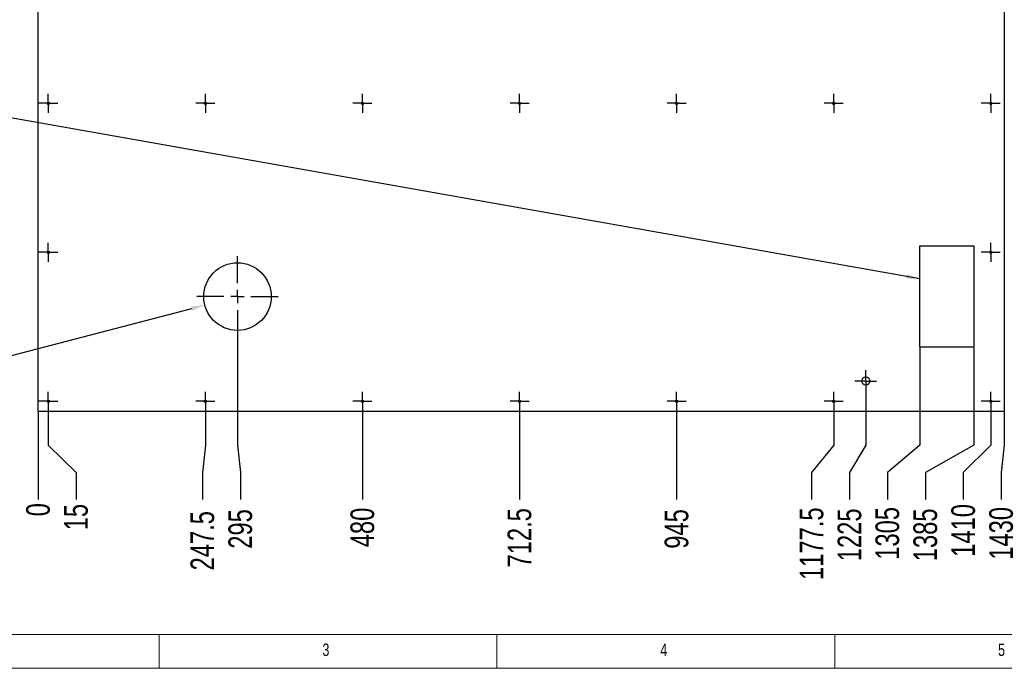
# Model space of a CAD drawing. Header units: millimetres. Extents: x 3 to 589, y 5 to 415.
# Tile 2 of 9: x 76 to 222, y 5 to 101. Entities that reach past the tile are written whole.
import ezdxf

# ---------------------------------------------------------------- set-up
doc = ezdxf.new("R2010")
doc.units = ezdxf.units.MM
doc.header["$PDSIZE"] = -1
doc.linetypes.add('CENTERX2', pattern=[20.319999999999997, 12.7, -2.54, 2.54, -2.54])
for name, color, linetype in [('COTES', 1, 'Continuous'), ('GRAVURES', 9, 'Continuous'), ('NOTES', 6, 'Continuous'), ('TRAIT-MIXTES', 3, 'CENTERX2')]:
    doc.layers.add(name, color=color, linetype=linetype)
doc.layers.add('TRAIT-FORT', color=4, linetype='Continuous', lineweight=25)
doc.styles.add('SLDTEXTSTYLE0', font='TXT', dxfattribs={"width": 0.75})
doc.dimstyles.new('SLDDIMSTYLE0', dxfattribs={"dimtxt": 3.5, "dimasz": 0.3333333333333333, "dimexe": 0, "dimexo": 0.0625, "dimgap": 0.875, "dimtad": 0, "dimtih": 1, "dimtoh": 1, "dimdec": 0, "dimlfac": 10, "dimrnd": 1e-09, "dimdsep": 46, "dimtxsty": 'SLDTEXTSTYLE0', "dimblk1": 'ORIGIN', "dimblk2": 'ORIGIN', "dimsah": 1, "dimcen": 0.09, "dimadec": 0, "dimazin": 2, "dimtfac": 1, "dimtdec": 0, "dimtofl": 0, "dimtmove": 0, "dimatfit": 3, "dimldrblk": 'ORIGIN', "dimfxl": 1, "dimfrac": 2, "dimtolj": 1, "dimtzin": 12, "dimarcsym": 0})
doc.dimstyles.new('SLDDIMSTYLE1', dxfattribs={"dimtxt": 3.5, "dimasz": 2, "dimexe": 0, "dimexo": 0.0625, "dimgap": 0.875, "dimtad": 0, "dimtih": 1, "dimtoh": 1, "dimlfac": 10, "dimrnd": 1e-09, "dimzin": 12, "dimdsep": 46, "dimtxsty": 'SLDTEXTSTYLE0', "dimsah": 1, "dimcen": 0.09, "dimadec": 0, "dimazin": 3, "dimtfac": 1, "dimtofl": 0, "dimtmove": 0, "dimatfit": 3, "dimfxl": 1, "dimfrac": 2, "dimtolj": 1, "dimtzin": 12, "dimarcsym": 0})
doc.dimstyles.new('SLDDIMSTYLE2', dxfattribs={"dimtxt": 3.5, "dimasz": 2, "dimexe": 0, "dimexo": 0.0625, "dimgap": 0.875, "dimtad": 0, "dimtih": 1, "dimtoh": 1, "dimlfac": 10, "dimrnd": 1e-09, "dimzin": 12, "dimdsep": 46, "dimtxsty": 'SLDTEXTSTYLE0', "dimsah": 1, "dimcen": 0, "dimadec": 0, "dimazin": 3, "dimtfac": 1, "dimtofl": 0, "dimtmove": 0, "dimatfit": 3, "dimfxl": 1, "dimfrac": 2, "dimtolj": 1, "dimtzin": 12, "dimarcsym": 0})
doc.dimstyles.new('SLDDIMSTYLE3', dxfattribs={"dimtxt": 0.18, "dimasz": 2, "dimexe": 0, "dimexo": 0.0625, "dimgap": 0, "dimtad": 0, "dimtih": 1, "dimtoh": 1, "dimdec": 0, "dimrnd": 1e-09, "dimzin": 0, "dimdsep": 46, "dimtxsty": 'Standard', "dimsah": 1, "dimcen": 0.09, "dimadec": 0, "dimazin": 0, "dimtfac": 2, "dimtdec": 0, "dimtofl": 0, "dimtmove": 0, "dimatfit": 3, "dimfxl": 1, "dimfrac": 2, "dimtolj": 1, "dimtzin": 0, "dimarcsym": 0})

# ---------------------------------------------------------------- blocks, each defined once
blk = doc.blocks.new('_D_26')
at = {"layer": 'COTES', "color": 0, "lineweight": -2, "transparency": 16777216}
blk.add_line((79.09272672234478, 42.94505257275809), (79.09272672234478, 29.99767675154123), dxfattribs=at)
at = {"layer": 'Defpoints', "color": 0, "transparency": 16777216}
for p in [(79.09272672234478, 43.00755257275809), (79.09272672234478, 43.00755257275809), (79.09272672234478, 29.99767675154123)]:
    blk.add_point(p, dxfattribs=at)
at = {"layer": 'COTES', "color": 0, "transparency": 16777216, "insert": (79.09272672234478, 28.46642675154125), "char_height": 3.5, "attachment_point": 5, "rotation": 90, "style": 'SLDTEXTSTYLE0'}
blk.add_mtext('\\A1;0', dxfattribs=at)
blk = doc.blocks.new('_Origin')
at = {"color": 0, "linetype": 'ByBlock', "lineweight": -2}
blk.add_line((0, 0), (-1, 0), dxfattribs=at)
blk.add_circle((0, 0), 0.5, dxfattribs=at)
blk = doc.blocks.new('_D_28')
at = {"layer": 'COTES', "color": 0, "lineweight": -2, "transparency": 16777216}
for p, q in [((103.8427433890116, 43.0350525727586), (103.8427433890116, 37.99767675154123)), ((103.8427433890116, 37.99767675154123), (103.4118288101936, 33.99767675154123)), ((103.4118288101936, 33.99767675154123), (103.4118288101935, 29.99767675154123))]:
    blk.add_line(p, q, dxfattribs=at)
at = {"layer": 'Defpoints', "color": 0, "transparency": 16777216}
for p in [(79.09272672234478, 43.00755257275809), (103.8427433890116, 43.0975525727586), (103.4118288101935, 29.99767675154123)]:
    blk.add_point(p, dxfattribs=at)
at = {"layer": 'COTES', "color": 0, "transparency": 16777216, "insert": (103.4118288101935, 23.87267675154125), "char_height": 3.5, "attachment_point": 5, "rotation": 90, "style": 'SLDTEXTSTYLE0'}
blk.add_mtext('\\A1;247.5', dxfattribs=at)
blk = doc.blocks.new('_D_29')
at = {"layer": 'COTES', "color": 0, "lineweight": -2, "transparency": 16777216}
for p, q in [((108.5927267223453, 53.94505257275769), (108.5927267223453, 37.99767675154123)), ((108.5927267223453, 37.99767675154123), (109.0236413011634, 33.99767675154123)), ((109.0236413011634, 33.99767675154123), (109.0236413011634, 29.99767675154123))]:
    blk.add_line(p, q, dxfattribs=at)
at = {"layer": 'Defpoints', "color": 0, "transparency": 16777216}
for p in [(108.5927267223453, 54.00755257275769), (79.09272672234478, 43.00755257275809), (109.0236413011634, 29.99767675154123)]:
    blk.add_point(p, dxfattribs=at)
at = {"layer": 'COTES', "color": 0, "transparency": 16777216, "insert": (109.0236413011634, 25.62267675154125), "char_height": 3.5, "attachment_point": 5, "rotation": 90, "style": 'SLDTEXTSTYLE0'}
blk.add_mtext('\\A1;295', dxfattribs=at)
blk = doc.blocks.new('_D_30')
at = {"layer": 'COTES', "color": 0, "lineweight": -2, "transparency": 16777216}
blk.add_line((127.0927600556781, 43.0350525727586), (127.0927600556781, 29.99767675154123), dxfattribs=at)
at = {"layer": 'Defpoints', "color": 0, "transparency": 16777216}
for p in [(79.09272672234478, 43.00755257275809), (127.0927600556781, 43.0975525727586), (127.0927600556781, 29.99767675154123)]:
    blk.add_point(p, dxfattribs=at)
at = {"layer": 'COTES', "color": 0, "transparency": 16777216, "insert": (127.0927600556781, 25.84142675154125), "char_height": 3.5, "attachment_point": 5, "rotation": 90, "style": 'SLDTEXTSTYLE0'}
blk.add_mtext('\\A1;480', dxfattribs=at)
blk = doc.blocks.new('_D_31')
at = {"layer": 'COTES', "color": 0, "lineweight": -2, "transparency": 16777216}
blk.add_line((150.3427767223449, 43.0350525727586), (150.3427767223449, 29.99767675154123), dxfattribs=at)
at = {"layer": 'Defpoints', "color": 0, "transparency": 16777216}
for p in [(79.09272672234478, 43.00755257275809), (150.3427767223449, 43.0975525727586), (150.3427767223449, 29.99767675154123)]:
    blk.add_point(p, dxfattribs=at)
at = {"layer": 'COTES', "color": 0, "transparency": 16777216, "insert": (150.3427767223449, 24.31017675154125), "char_height": 3.5, "attachment_point": 5, "rotation": 90, "style": 'SLDTEXTSTYLE0'}
blk.add_mtext('\\A1;712.5', dxfattribs=at)
blk = doc.blocks.new('_D_32')
at = {"layer": 'COTES', "color": 0, "lineweight": -2, "transparency": 16777216}
blk.add_line((173.5927933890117, 43.0350525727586), (173.5927933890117, 29.99767675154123), dxfattribs=at)
at = {"layer": 'Defpoints', "color": 0, "transparency": 16777216}
for p in [(79.09272672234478, 43.00755257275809), (173.5927933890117, 43.0975525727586), (173.5927933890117, 29.99767675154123)]:
    blk.add_point(p, dxfattribs=at)
at = {"layer": 'COTES', "color": 0, "transparency": 16777216, "insert": (173.5927933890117, 25.62267675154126), "char_height": 3.5, "attachment_point": 5, "rotation": 90, "style": 'SLDTEXTSTYLE0'}
blk.add_mtext('\\A1;945', dxfattribs=at)
blk = doc.blocks.new('_D_33')
at = {"layer": 'COTES', "color": 0, "lineweight": -2, "transparency": 16777216}
for p, q in [((196.8428100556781, 43.0350525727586), (196.8428100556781, 37.99767675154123)), ((196.8428100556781, 37.99767675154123), (193.5764246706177, 33.99767675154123)), ((193.5764246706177, 33.99767675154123), (193.5764246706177, 29.99767675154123))]:
    blk.add_line(p, q, dxfattribs=at)
at = {"layer": 'Defpoints', "color": 0, "transparency": 16777216}
for p in [(79.09272672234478, 43.00755257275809), (196.8428100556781, 43.0975525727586), (193.5764246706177, 29.99767675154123)]:
    blk.add_point(p, dxfattribs=at)
at = {"layer": 'COTES', "color": 0, "transparency": 16777216, "insert": (193.5764246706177, 23.43517675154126), "char_height": 3.5, "attachment_point": 5, "rotation": 90, "style": 'SLDTEXTSTYLE0'}
blk.add_mtext('\\A1;1177.5', dxfattribs=at)
blk = doc.blocks.new('_D_35')
at = {"layer": 'COTES', "color": 0, "lineweight": -2, "transparency": 16777216}
for p, q in [((209.5927267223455, 52.44505257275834), (209.5927267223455, 37.99767675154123)), ((209.5927267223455, 37.99767675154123), (204.8000496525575, 33.99767675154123)), ((204.8000496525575, 33.99767675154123), (204.8000496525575, 29.99767675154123))]:
    blk.add_line(p, q, dxfattribs=at)
at = {"layer": 'Defpoints', "color": 0, "transparency": 16777216}
for p in [(209.5927267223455, 52.50755257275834), (79.09272672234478, 43.00755257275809), (204.8000496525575, 29.99767675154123)]:
    blk.add_point(p, dxfattribs=at)
at = {"layer": 'COTES', "color": 0, "transparency": 16777216, "insert": (204.8000496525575, 24.96642675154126), "char_height": 3.5, "attachment_point": 5, "rotation": 90, "style": 'SLDTEXTSTYLE0'}
blk.add_mtext('\\A1;1305', dxfattribs=at)
blk = doc.blocks.new('_D_37')
at = {"layer": 'COTES', "color": 0, "lineweight": -2, "transparency": 16777216}
for p, q in [((220.0928267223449, 43.0350525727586), (220.0928267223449, 37.99767675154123)), ((220.0928267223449, 37.99767675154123), (216.0236746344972, 33.99767675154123)), ((216.0236746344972, 33.99767675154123), (216.0236746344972, 29.99767675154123))]:
    blk.add_line(p, q, dxfattribs=at)
at = {"layer": 'Defpoints', "color": 0, "transparency": 16777216}
for p in [(79.09272672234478, 43.00755257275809), (220.0928267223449, 43.0975525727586), (216.0236746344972, 29.99767675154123)]:
    blk.add_point(p, dxfattribs=at)
at = {"layer": 'COTES', "color": 0, "transparency": 16777216, "insert": (216.0236746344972, 25.40392675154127), "char_height": 3.5, "attachment_point": 5, "rotation": 90, "style": 'SLDTEXTSTYLE0'}
blk.add_mtext('\\A1;1410', dxfattribs=at)
blk = doc.blocks.new('_D_38')
at = {"layer": 'COTES', "color": 0, "lineweight": -2, "transparency": 16777216}
for p, q in [((222.0927267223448, 42.94505257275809), (222.0927267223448, 37.99767675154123)), ((222.0927267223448, 37.99767675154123), (221.6354871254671, 33.99767675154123)), ((221.6354871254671, 33.99767675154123), (221.6354871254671, 29.99767675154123))]:
    blk.add_line(p, q, dxfattribs=at)
at = {"layer": 'Defpoints', "color": 0, "transparency": 16777216}
for p in [(79.09272672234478, 43.00755257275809), (222.0927267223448, 43.00755257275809), (221.6354871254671, 29.99767675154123)]:
    blk.add_point(p, dxfattribs=at)
at = {"layer": 'COTES', "color": 0, "transparency": 16777216, "insert": (221.6354871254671, 24.96642675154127), "char_height": 3.5, "attachment_point": 5, "rotation": 90, "style": 'SLDTEXTSTYLE0'}
blk.add_mtext('\\A1;1430', dxfattribs=at)
blk = doc.blocks.new('_D_39')
at = {"layer": 'COTES', "color": 0, "lineweight": -2, "transparency": 16777216}
for p, q in [((224.0927267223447, 43.28505257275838), (224.0927267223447, 37.99767675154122)), ((224.0927267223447, 37.99767675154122), (227.247299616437, 33.99767675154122)), ((227.247299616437, 33.99767675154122), (227.247299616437, 29.99767675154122))]:
    blk.add_line(p, q, dxfattribs=at)
at = {"layer": 'Defpoints', "color": 0, "transparency": 16777216}
for p in [(79.09272672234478, 43.00755257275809), (224.0927267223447, 43.34755257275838), (227.247299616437, 29.99767675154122)]:
    blk.add_point(p, dxfattribs=at)
at = {"layer": 'COTES', "color": 0, "transparency": 16777216, "insert": (227.247299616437, 24.96642675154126), "char_height": 3.5, "attachment_point": 5, "rotation": 90, "style": 'SLDTEXTSTYLE0'}
blk.add_mtext('\\A1;1450', dxfattribs=at)
blk = doc.blocks.new('_D_40')
at = {"layer": 'COTES', "color": 0, "lineweight": -2, "transparency": 16777216}
for p, q in [((229.5927267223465, 45.84505257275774), (229.5927267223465, 37.99767675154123)), ((229.5927267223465, 37.99767675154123), (232.8591121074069, 33.99767675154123)), ((232.8591121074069, 33.99767675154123), (232.8591121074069, 29.99767675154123))]:
    blk.add_line(p, q, dxfattribs=at)
at = {"layer": 'Defpoints', "color": 0, "transparency": 16777216}
for p in [(229.5927267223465, 45.90755257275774), (79.09272672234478, 43.00755257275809), (232.8591121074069, 29.99767675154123)]:
    blk.add_point(p, dxfattribs=at)
at = {"layer": 'COTES', "color": 0, "transparency": 16777216, "insert": (232.8591121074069, 24.96642675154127), "char_height": 3.5, "attachment_point": 5, "rotation": 90, "style": 'SLDTEXTSTYLE0'}
blk.add_mtext('\\A1;1505', dxfattribs=at)
blk = doc.blocks.new('_D_41')
at = {"layer": 'COTES', "color": 0, "lineweight": -2, "transparency": 16777216}
blk.add_line((245.0927267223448, 43.0350525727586), (245.0927267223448, 29.99767675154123), dxfattribs=at)
at = {"layer": 'Defpoints', "color": 0, "transparency": 16777216}
for p in [(79.09272672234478, 43.00755257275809), (245.0927267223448, 43.0975525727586), (245.0927267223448, 29.99767675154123)]:
    blk.add_point(p, dxfattribs=at)
at = {"layer": 'COTES', "color": 0, "transparency": 16777216, "insert": (245.0927267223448, 24.96642675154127), "char_height": 3.5, "attachment_point": 5, "rotation": 90, "style": 'SLDTEXTSTYLE0'}
blk.add_mtext('\\A1;1660', dxfattribs=at)
blk = doc.blocks.new('_D_42')
at = {"layer": 'COTES', "color": 0, "lineweight": -2, "transparency": 16777216}
blk.add_line((268.0927267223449, 43.0350525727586), (268.0927267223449, 29.99767675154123), dxfattribs=at)
at = {"layer": 'Defpoints', "color": 0, "transparency": 16777216}
for p in [(79.09272672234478, 43.00755257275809), (268.0927267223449, 43.0975525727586), (268.0927267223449, 29.99767675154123)]:
    blk.add_point(p, dxfattribs=at)
at = {"layer": 'COTES', "color": 0, "transparency": 16777216, "insert": (268.0927267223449, 24.96642675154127), "char_height": 3.5, "attachment_point": 5, "rotation": 90, "style": 'SLDTEXTSTYLE0'}
blk.add_mtext('\\A1;1890', dxfattribs=at)
blk = doc.blocks.new('_D_43')
at = {"layer": 'COTES', "color": 0, "lineweight": -2, "transparency": 16777216}
blk.add_line((287.092726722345, 43.28505257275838), (287.092726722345, 29.99767675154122), dxfattribs=at)
at = {"layer": 'Defpoints', "color": 0, "transparency": 16777216}
for p in [(79.09272672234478, 43.00755257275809), (287.092726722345, 43.34755257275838), (287.092726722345, 29.99767675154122)]:
    blk.add_point(p, dxfattribs=at)
at = {"layer": 'COTES', "color": 0, "transparency": 16777216, "insert": (287.092726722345, 24.74767675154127), "char_height": 3.5, "attachment_point": 5, "rotation": 90, "style": 'SLDTEXTSTYLE0'}
blk.add_mtext('\\A1;2080', dxfattribs=at)
blk = doc.blocks.new('_D_44')
at = {"layer": 'COTES', "color": 0, "lineweight": -2, "transparency": 16777216}
for p, q in [((299.5927267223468, 45.84505257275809), (299.5927267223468, 37.99767675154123)), ((299.5927267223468, 37.99767675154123), (298.4218517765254, 33.99767675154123)), ((298.4218517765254, 33.99767675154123), (298.4218517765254, 29.99767675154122))]:
    blk.add_line(p, q, dxfattribs=at)
at = {"layer": 'Defpoints', "color": 0, "transparency": 16777216}
for p in [(299.5927267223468, 45.90755257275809), (79.09272672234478, 43.00755257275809), (298.4218517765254, 29.99767675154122)]:
    blk.add_point(p, dxfattribs=at)
at = {"layer": 'COTES', "color": 0, "transparency": 16777216, "insert": (298.4218517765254, 24.52892675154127), "char_height": 3.5, "attachment_point": 5, "rotation": 90, "style": 'SLDTEXTSTYLE0'}
blk.add_mtext('\\A1;2205', dxfattribs=at)
blk = doc.blocks.new('_D_45')
at = {"layer": 'COTES', "color": 0, "lineweight": -2, "transparency": 16777216}
for p, q in [((307.0927267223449, 43.28505257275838), (307.0927267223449, 37.99767675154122)), ((307.0927267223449, 37.99767675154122), (304.0336642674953, 33.99767675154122)), ((304.0336642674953, 33.99767675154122), (304.0336642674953, 29.99767675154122))]:
    blk.add_line(p, q, dxfattribs=at)
at = {"layer": 'Defpoints', "color": 0, "transparency": 16777216}
for p in [(79.09272672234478, 43.00755257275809), (307.0927267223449, 43.34755257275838), (304.0336642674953, 29.99767675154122)]:
    blk.add_point(p, dxfattribs=at)
at = {"layer": 'COTES', "color": 0, "transparency": 16777216, "insert": (304.0336642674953, 24.52892675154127), "char_height": 3.5, "attachment_point": 5, "rotation": 90, "style": 'SLDTEXTSTYLE0'}
blk.add_mtext('\\A1;2280', dxfattribs=at)
blk = doc.blocks.new('_D_46')
at = {"layer": 'COTES', "color": 0, "lineweight": -2, "transparency": 16777216}
for p, q in [((307.5927267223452, 52.44505257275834), (307.5927267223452, 37.99767675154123)), ((307.5927267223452, 37.99767675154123), (309.6454767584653, 33.99767675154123)), ((309.6454767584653, 33.99767675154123), (309.6454767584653, 29.99767675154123))]:
    blk.add_line(p, q, dxfattribs=at)
at = {"layer": 'Defpoints', "color": 0, "transparency": 16777216}
for p in [(307.5927267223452, 52.50755257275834), (79.09272672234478, 43.00755257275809), (309.6454767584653, 29.99767675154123)]:
    blk.add_point(p, dxfattribs=at)
at = {"layer": 'COTES', "color": 0, "transparency": 16777216, "insert": (309.6454767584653, 24.31017675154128), "char_height": 3.5, "attachment_point": 5, "rotation": 90, "style": 'SLDTEXTSTYLE0'}
blk.add_mtext('\\A1;2285', dxfattribs=at)
blk = doc.blocks.new('_D_47')
at = {"layer": 'COTES', "color": 0, "lineweight": -2, "transparency": 16777216}
for p, q in [((315.592726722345, 52.44505257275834), (315.592726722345, 37.99767675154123)), ((315.592726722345, 37.99767675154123), (315.2572892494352, 33.99767675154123)), ((315.2572892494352, 33.99767675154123), (315.2572892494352, 29.99767675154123))]:
    blk.add_line(p, q, dxfattribs=at)
at = {"layer": 'Defpoints', "color": 0, "transparency": 16777216}
for p in [(315.592726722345, 52.50755257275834), (79.09272672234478, 43.00755257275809), (315.2572892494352, 29.99767675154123)]:
    blk.add_point(p, dxfattribs=at)
at = {"layer": 'COTES', "color": 0, "transparency": 16777216, "insert": (315.2572892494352, 24.31017675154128), "char_height": 3.5, "attachment_point": 5, "rotation": 90, "style": 'SLDTEXTSTYLE0'}
blk.add_mtext('\\A1;2365', dxfattribs=at)
blk = doc.blocks.new('_D_48')
at = {"layer": 'COTES', "color": 0, "lineweight": -2, "transparency": 16777216}
for p, q in [((327.5927267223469, 45.84505257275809), (327.5927267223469, 37.99767675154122)), ((327.5927267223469, 37.99767675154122), (320.8691017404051, 33.99767675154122)), ((320.8691017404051, 33.99767675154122), (320.8691017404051, 29.99767675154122))]:
    blk.add_line(p, q, dxfattribs=at)
at = {"layer": 'Defpoints', "color": 0, "transparency": 16777216}
for p in [(327.5927267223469, 45.90755257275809), (79.09272672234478, 43.00755257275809), (320.8691017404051, 29.99767675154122)]:
    blk.add_point(p, dxfattribs=at)
at = {"layer": 'COTES', "color": 0, "transparency": 16777216, "insert": (320.8691017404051, 24.31017675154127), "char_height": 3.5, "attachment_point": 5, "rotation": 90, "style": 'SLDTEXTSTYLE0'}
blk.add_mtext('\\A1;2485', dxfattribs=at)
blk = doc.blocks.new('_D_50')
at = {"layer": 'COTES', "color": 0, "lineweight": -2, "transparency": 16777216}
blk.add_line((332.0927267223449, 42.94505257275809), (332.0927267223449, 29.99767675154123), dxfattribs=at)
at = {"layer": 'Defpoints', "color": 0, "transparency": 16777216}
for p in [(79.09272672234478, 43.00755257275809), (332.0927267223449, 43.00755257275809), (332.0927267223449, 29.99767675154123)]:
    blk.add_point(p, dxfattribs=at)
at = {"layer": 'COTES', "color": 0, "transparency": 16777216, "insert": (332.0927267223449, 24.52892675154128), "char_height": 3.5, "attachment_point": 5, "rotation": 90, "style": 'SLDTEXTSTYLE0'}
blk.add_mtext('\\A1;2530', dxfattribs=at)
blk = doc.blocks.new('_D_64')
at = {"layer": 'COTES', "color": 0, "lineweight": -2, "transparency": 16777216}
blk.add_line((43.95847780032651, 43.20020312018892), (101.8180315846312, 58.24587559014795), dxfattribs=at)
at = {"layer": 'COTES', "color": 0, "transparency": 16777216}
blk.add_solid([(101.734142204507, 58.56848012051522), (101.9019209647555, 57.9232710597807), (103.7536587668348, 58.74921187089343)], dxfattribs=at)
at = {"layer": 'Defpoints', "color": 0, "transparency": 16777216}
for p in [(113.4317946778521, 61.26589327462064), (103.7536587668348, 58.74921187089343)]:
    blk.add_point(p, dxfattribs=at)
at = {"layer": 'COTES', "color": 0, "transparency": 16777216, "insert": (2.833477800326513, 45.53353645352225), "char_height": 3.5, "attachment_point": 1, "style": 'SLDTEXTSTYLE0'}
blk.add_mtext('\\A1;∅100 (x2 gravure) ', dxfattribs=at)
blk = doc.blocks.new('SW_CENTERMARKSYMBOL_2')
at = {"layer": 'TRAIT-MIXTES', "color": 0}
for p, q in [((-1.250000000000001, 0), (-1.409999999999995, 0)), ((0, 0), (-1.250000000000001, 0)), ((0, 1.250000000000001), (0, 1.409999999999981)), ((0, 0), (0, 1.250000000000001)), ((0, 0), (0, -1.250000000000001)), ((0, 0), (1.250000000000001, 0)), ((1.250000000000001, 0), (1.409999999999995, 0)), ((0, -1.250000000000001), (0, -1.409999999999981))]:
    blk.add_line(p, q, dxfattribs=at)
blk = doc.blocks.new('SW_CENTERMARKSYMBOL_5')
at = {"layer": 'TRAIT-MIXTES', "color": 0}
for p, q in [((-1.250000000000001, 0), (-1.409999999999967, 0)), ((0, 0), (-1.250000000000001, 0)), ((0, 1.250000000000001), (0, 1.409999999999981)), ((0, 0), (0, 1.250000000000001)), ((0, 0), (0, -1.250000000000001)), ((0, 0), (1.250000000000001, 0)), ((1.250000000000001, 0), (1.409999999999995, 0)), ((0, -1.250000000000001), (0, -1.409999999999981))]:
    blk.add_line(p, q, dxfattribs=at)
blk = doc.blocks.new('SW_CENTERMARKSYMBOL_9')
at = {"layer": 'TRAIT-MIXTES', "color": 0}
for p, q in [((-1.250000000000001, 0), (-1.409999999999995, 0)), ((0, 0), (-1.250000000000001, 0)), ((0, 1.250000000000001), (0, 1.409999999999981)), ((0, 0), (0, 1.250000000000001)), ((0, 0), (0, -1.250000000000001)), ((0, 0), (1.250000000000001, 0)), ((1.250000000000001, 0), (1.409999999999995, 0)), ((0, -1.250000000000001), (0, -1.409999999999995))]:
    blk.add_line(p, q, dxfattribs=at)
blk = doc.blocks.new('SW_CENTERMARKSYMBOL_10')
at = {"layer": 'TRAIT-MIXTES', "color": 0}
for p, q in [((-1.250000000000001, 0), (-1.409999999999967, 0)), ((0, 0), (-1.250000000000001, 0)), ((0, 1.250000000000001), (0, 1.409999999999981)), ((0, 0), (0, 1.250000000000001)), ((0, 0), (0, -1.250000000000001)), ((0, 0), (1.250000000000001, 0)), ((1.250000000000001, 0), (1.409999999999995, 0)), ((0, -1.250000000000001), (0, -1.409999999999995))]:
    blk.add_line(p, q, dxfattribs=at)
blk = doc.blocks.new('SW_CENTERMARKSYMBOL_28')
at = {"layer": 'TRAIT-MIXTES', "color": 0}
for p, q in [((-1.250000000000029, 0), (-1.409999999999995, 0)), ((0, 0), (-1.250000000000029, 0)), ((0, 1.250000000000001), (0, 1.409999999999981)), ((0, 0), (0, 1.250000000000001)), ((0, 0), (0, -1.250000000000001)), ((0, 0), (1.249999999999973, 0)), ((1.249999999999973, 0), (1.409999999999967, 0)), ((0, -1.250000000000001), (0, -1.409999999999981))]:
    blk.add_line(p, q, dxfattribs=at)
blk = doc.blocks.new('SW_CENTERMARKSYMBOL_29')
at = {"layer": 'TRAIT-MIXTES', "color": 0}
for p, q in [((-1.250000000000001, 0), (-1.409999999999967, 0)), ((0, 0), (-1.250000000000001, 0)), ((0, 1.250000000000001), (0, 1.409999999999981)), ((0, 0), (0, 1.250000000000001)), ((0, 0), (0, -1.250000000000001)), ((0, 0), (1.250000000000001, 0)), ((1.250000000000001, 0), (1.409999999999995, 0)), ((0, -1.250000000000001), (0, -1.409999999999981))]:
    blk.add_line(p, q, dxfattribs=at)
blk = doc.blocks.new('SW_CENTERMARKSYMBOL_30')
at = {"layer": 'TRAIT-MIXTES', "color": 0}
for p, q in [((-1.250000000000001, 0), (-1.409999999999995, 0)), ((0, 0), (-1.250000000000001, 0)), ((0, 1.250000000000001), (0, 1.409999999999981)), ((0, 0), (0, 1.250000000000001)), ((0, 0), (0, -1.250000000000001)), ((0, 0), (1.250000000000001, 0)), ((1.250000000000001, 0), (1.409999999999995, 0)), ((0, -1.250000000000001), (0, -1.409999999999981))]:
    blk.add_line(p, q, dxfattribs=at)
blk = doc.blocks.new('SW_CENTERMARKSYMBOL_31')
at = {"layer": 'TRAIT-MIXTES', "color": 0}
for p, q in [((-1.249999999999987, 0), (-1.409999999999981, 0)), ((0, 0), (-1.249999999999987, 0)), ((0, 1.250000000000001), (0, 1.409999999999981)), ((0, 0), (0, 1.250000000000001)), ((0, 0), (0, -1.250000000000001)), ((0, 0), (1.250000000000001, 0)), ((1.250000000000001, 0), (1.409999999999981, 0)), ((0, -1.250000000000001), (0, -1.409999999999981))]:
    blk.add_line(p, q, dxfattribs=at)
blk = doc.blocks.new('SW_CENTERMARKSYMBOL_32')
at = {"layer": 'TRAIT-MIXTES', "color": 0}
for p, q in [((-1.250000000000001, 0), (-1.409999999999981, 0)), ((0, 0), (-1.250000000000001, 0)), ((0, 1.250000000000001), (0, 1.409999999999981)), ((0, 0), (0, 1.250000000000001)), ((0, 0), (0, -1.250000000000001)), ((0, 0), (1.249999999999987, 0)), ((1.249999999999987, 0), (1.409999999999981, 0)), ((0, -1.250000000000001), (0, -1.409999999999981))]:
    blk.add_line(p, q, dxfattribs=at)
blk = doc.blocks.new('SW_CENTERMARKSYMBOL_33')
at = {"layer": 'TRAIT-MIXTES', "color": 0}
for p, q in [((-1.250000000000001, 0), (-1.409999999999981, 0)), ((0, 0), (-1.250000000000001, 0)), ((0, 1.250000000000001), (0, 1.409999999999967)), ((0, 0), (0, 1.250000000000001)), ((0, 0), (0, -1.250000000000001)), ((0, 0), (1.249999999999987, 0)), ((1.249999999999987, 0), (1.409999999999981, 0)), ((0, -1.250000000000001), (0, -1.409999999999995))]:
    blk.add_line(p, q, dxfattribs=at)
blk = doc.blocks.new('SW_CENTERMARKSYMBOL_34')
at = {"layer": 'TRAIT-MIXTES', "color": 0}
for p, q in [((-1.249999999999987, 0), (-1.409999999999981, 0)), ((0, 0), (-1.249999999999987, 0)), ((0, 1.250000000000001), (0, 1.409999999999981)), ((0, 0), (0, 1.250000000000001)), ((0, 0), (0, -1.250000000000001)), ((0, 0), (1.250000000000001, 0)), ((1.250000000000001, 0), (1.409999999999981, 0)), ((0, -1.250000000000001), (0, -1.409999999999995))]:
    blk.add_line(p, q, dxfattribs=at)
blk = doc.blocks.new('SW_CENTERMARKSYMBOL_35')
at = {"layer": 'TRAIT-MIXTES', "color": 0}
for p, q in [((-1.250000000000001, 0), (-1.409999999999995, 0)), ((0, 0), (-1.250000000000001, 0)), ((0, 1.250000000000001), (0, 1.409999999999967)), ((0, 0), (0, 1.250000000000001)), ((0, 0), (0, -1.250000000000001)), ((0, 0), (1.250000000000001, 0)), ((1.250000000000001, 0), (1.409999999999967, 0)), ((0, -1.250000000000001), (0, -1.409999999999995))]:
    blk.add_line(p, q, dxfattribs=at)
blk = doc.blocks.new('SW_CENTERMARKSYMBOL_36')
at = {"layer": 'TRAIT-MIXTES', "color": 0}
for p, q in [((-1.250000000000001, 0), (-1.409999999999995, 0)), ((0, 0), (-1.250000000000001, 0)), ((0, 1.250000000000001), (0, 1.409999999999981)), ((0, 0), (0, 1.250000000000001)), ((0, 0), (0, -1.250000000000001)), ((0, 0), (1.250000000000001, 0)), ((1.250000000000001, 0), (1.409999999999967, 0)), ((0, -1.250000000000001), (0, -1.409999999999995))]:
    blk.add_line(p, q, dxfattribs=at)
blk = doc.blocks.new('SW_CENTERMARKSYMBOL_37')
at = {"layer": 'TRAIT-MIXTES', "color": 0}
for p, q in [((-1.250000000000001, 0), (-1.409999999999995, 0)), ((0, 0), (-1.250000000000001, 0)), ((0, 1.250000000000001), (0, 1.409999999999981)), ((0, 0), (0, 1.250000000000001)), ((0, 0), (0, -1.250000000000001)), ((0, 0), (1.250000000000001, 0)), ((1.250000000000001, 0), (1.409999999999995, 0)), ((0, -1.250000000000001), (0, -1.409999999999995))]:
    blk.add_line(p, q, dxfattribs=at)
blk = doc.blocks.new('SW_CENTERMARKSYMBOL_38')
at = {"layer": 'TRAIT-MIXTES', "color": 0}
for p, q in [((-1.250000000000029, 0), (-1.409999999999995, 0)), ((0, 0), (-1.250000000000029, 0)), ((0, 1.250000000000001), (0, 1.409999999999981)), ((0, 0), (0, 1.250000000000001)), ((0, 0), (0, -1.250000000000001)), ((0, 0), (1.249999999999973, 0)), ((1.249999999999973, 0), (1.409999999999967, 0)), ((0, -1.250000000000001), (0, -1.409999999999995))]:
    blk.add_line(p, q, dxfattribs=at)
blk = doc.blocks.new('SW_CENTERMARKSYMBOL_39')
at = {"layer": 'TRAIT-MIXTES', "color": 0}
for p, q in [((-1.250000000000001, 0), (-1.409999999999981, 0)), ((0, 0), (-1.250000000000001, 0)), ((0, 1.250000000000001), (0, 1.409999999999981)), ((0, 0), (0, 1.250000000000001)), ((0, 0), (0, -1.250000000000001)), ((0, 0), (1.249999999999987, 0)), ((1.249999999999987, 0), (1.409999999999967, 0)), ((0, -1.250000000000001), (0, -1.409999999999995))]:
    blk.add_line(p, q, dxfattribs=at)
blk = doc.blocks.new('SW_CENTERMARKSYMBOL_40')
at = {"layer": 'TRAIT-MIXTES', "color": 0}
for p, q in [((-1.250000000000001, 0), (-1.409999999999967, 0)), ((0, 0), (-1.250000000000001, 0)), ((0, 1.250000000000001), (0, 1.409999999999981)), ((0, 0), (0, 1.250000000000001)), ((0, 0), (0, -1.250000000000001)), ((0, 0), (1.250000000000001, 0)), ((1.250000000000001, 0), (1.409999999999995, 0)), ((0, -1.250000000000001), (0, -1.409999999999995))]:
    blk.add_line(p, q, dxfattribs=at)
blk = doc.blocks.new('SW_CENTERMARKSYMBOL_56')
at = {"layer": 'TRAIT-MIXTES', "color": 0}
for p, q in [((0, 2.000000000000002), (0, 5.999999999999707)), ((-2.000000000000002, 0), (-5.999999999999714, 0)), ((0, 0), (-1.000000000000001, 0)), ((0, 0), (0, 1.000000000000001)), ((0, 0), (0, -1.000000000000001)), ((0, 0), (1.000000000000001, 0)), ((2.000000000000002, 0), (5.999999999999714, 0)), ((0, -2.000000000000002), (0, -5.999999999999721))]:
    blk.add_line(p, q, dxfattribs=at)
blk = doc.blocks.new('SW_CENTERMARKSYMBOL_75')
at = {"layer": 'TRAIT-MIXTES', "color": 0}
for p, q in [((0, 1.000000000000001), (0, 1.600000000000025)), ((-1.000000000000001, 0), (-1.600000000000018, 0)), ((0, 0), (-1.000000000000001, 0)), ((0, 0), (0, 1.000000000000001)), ((0, 0), (0, -1.000000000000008)), ((0, 0), (1.000000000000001, 0)), ((1.000000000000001, 0), (1.600000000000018, 0)), ((0, -1.000000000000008), (0, -1.600000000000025))]:
    blk.add_line(p, q, dxfattribs=at)

msp = doc.modelspace()

# ---------------------------------------------------------------- linework, layer by layer
at = {"lineweight": 18}
for p, q in [((447.5708130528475, 10.00000000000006), (10, 10)), ((10, 10), (584, 9.999999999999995)), ((97, 10), (97, 5.000000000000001)), ((147, 5.000000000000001), (147, 10)), ((197, 10), (197, 5.000000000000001)), ((5.000000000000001, 5.000000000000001), (589, 5.000000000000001))]:
    msp.add_line(p, q, dxfattribs=at)
at = {"layer": 'GRAVURES', "lineweight": 25}
for p, q in [((209.592698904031, 52.50758337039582), (209.592698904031, 67.50754522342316)), ((209.592698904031, 67.50754522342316), (217.5926912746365, 67.50754522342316)), ((217.5926912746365, 67.50754522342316), (217.5926912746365, 52.50758337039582)), ((217.5926912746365, 52.50758337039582), (209.592698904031, 52.50758337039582))]:
    msp.add_line(p, q, dxfattribs=at)
msp.add_circle((108.5927267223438, 60.00755257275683), 4.999999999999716, dxfattribs=at)
at = {"layer": 'TRAIT-FORT', "lineweight": 25}
for p, q in [((79.09266838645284, 43.00746130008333), (79.09266838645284, 177.0074765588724)), ((222.092698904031, 177.0074765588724), (222.092698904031, 43.00746130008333)), ((222.092698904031, 43.00746130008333), (79.09266838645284, 43.00746130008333))]:
    msp.add_line(p, q, dxfattribs=at)
for centre, radius in [((80.59272672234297, 88.60755257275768), 0.1599999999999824), ((103.8427433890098, 88.60755257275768), 0.1599999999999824), ((127.0927600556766, 88.60755257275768), 0.159999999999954), ((150.3427767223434, 88.60755257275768), 0.1599999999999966), ((173.5927933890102, 88.60755257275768), 0.1599999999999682), ((196.8428100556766, 88.60755257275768), 0.1599999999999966), ((80.59272672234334, 66.55755257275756), 0.1599999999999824), ((220.0927267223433, 66.55755257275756), 0.1599999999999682), ((201.5927267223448, 47.50755257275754), 0.6000000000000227), ((80.59272672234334, 44.50755257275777), 0.1599999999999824), ((103.8427433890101, 44.50755257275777), 0.1599999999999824), ((127.0927600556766, 44.50755257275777), 0.159999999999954), ((150.3427767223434, 44.50755257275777), 0.1599999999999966), ((173.5927933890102, 44.50755257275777), 0.1599999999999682), ((196.8428100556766, 44.50755257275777), 0.1599999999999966), ((220.0928267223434, 44.50755257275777), 0.1599999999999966)]:
    msp.add_circle(centre, radius, dxfattribs=at)
for centre, radius, start, end in [((220.0927267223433, 88.60755257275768), 0.1600000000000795, 89.98209506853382, 270.0179049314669), ((220.0928267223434, 88.60755257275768), 0.1600000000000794, 269.9820950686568, 90.01790493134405)]:
    msp.add_arc(centre, radius, start, end, dxfattribs=at)

# ---------------------------------------------------------------- block references
at = {"layer": 'TRAIT-MIXTES'}
for name, p in [('SW_CENTERMARKSYMBOL_34', (80.59272672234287, 88.6075525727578)), ('SW_CENTERMARKSYMBOL_39', (103.8427433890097, 88.6075525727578)), ('SW_CENTERMARKSYMBOL_37', (127.0927600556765, 88.6075525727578)), ('SW_CENTERMARKSYMBOL_40', (150.3427767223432, 88.6075525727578)), ('SW_CENTERMARKSYMBOL_38', (173.5927933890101, 88.6075525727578)), ('SW_CENTERMARKSYMBOL_9', (196.8428100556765, 88.6075525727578)), ('SW_CENTERMARKSYMBOL_36', (220.0927267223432, 88.6075525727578)), ('SW_CENTERMARKSYMBOL_10', (220.0928267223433, 88.6075525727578)), ('SW_CENTERMARKSYMBOL_33', (80.59272672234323, 66.55755257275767)), ('SW_CENTERMARKSYMBOL_35', (220.0927267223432, 66.55755257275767)), ('SW_CENTERMARKSYMBOL_56', (108.5927267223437, 60.00755257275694)), ('SW_CENTERMARKSYMBOL_75', (201.5927267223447, 47.50755257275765)), ('SW_CENTERMARKSYMBOL_32', (80.59272672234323, 44.50755257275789)), ('SW_CENTERMARKSYMBOL_31', (103.84274338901, 44.50755257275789)), ('SW_CENTERMARKSYMBOL_30', (127.0927600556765, 44.50755257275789)), ('SW_CENTERMARKSYMBOL_29', (150.3427767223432, 44.50755257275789)), ('SW_CENTERMARKSYMBOL_28', (173.5927933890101, 44.50755257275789)), ('SW_CENTERMARKSYMBOL_2', (196.8428100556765, 44.50755257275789)), ('SW_CENTERMARKSYMBOL_5', (220.0928267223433, 44.50755257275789))]:
    msp.add_blockref(name, p, dxfattribs=at)

# ---------------------------------------------------------------- texts
at = {"layer": 'NOTES', "char_height": 1.852083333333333, "attachment_point": 1, "style": 'SLDTEXTSTYLE0'}
for s, insert in [('3', (121.1666746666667, 8.668016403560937)), ('4', (171.1666746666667, 8.668016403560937)), ('5', (221.1666746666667, 8.668016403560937))]:
    msp.add_mtext(s, dxfattribs=dict(at, insert=insert))

# ---------------------------------------------------------------- dimensions: what is measured, and where the dimension line sits
at = {"layer": 'COTES'}
dim = msp.add_diameter_dim_2p(p1=(113.4317946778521, 61.26589327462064), p2=(103.7536587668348, 58.74921187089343), text='<> (x2 gravure) ', dimstyle='SLDDIMSTYLE2', dxfattribs=at)
dim.commit()
dim.dimension.update_dxf_attribs({"geometry": '_D_64', "text_midpoint": (43.95847780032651, 43.20020312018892), "dimtype": 163})
for feature_location, offset, dimstyle, picture, middle in [((108.5927267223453, 54.00755257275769), (0.4309145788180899, -24.009875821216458), 'SLDDIMSTYLE1', '_D_29', (109.0236413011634, 25.62267675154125)), ((209.5927267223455, 52.50755257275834), (-4.792677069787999, -22.50987582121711), 'SLDDIMSTYLE1', '_D_35', (204.8000496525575, 24.96642675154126)), ((307.5927267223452, 52.50755257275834), (2.0527500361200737, -22.50987582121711), 'SLDDIMSTYLE1', '_D_46', (309.6454767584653, 24.31017675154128)), ((315.592726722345, 52.50755257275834), (-0.33543747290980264, -22.50987582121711), 'SLDDIMSTYLE1', '_D_47', (315.2572892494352, 24.31017675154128)), ((229.5927267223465, 45.90755257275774), (3.2663853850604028, -15.909875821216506), 'SLDDIMSTYLE1', '_D_40', (232.8591121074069, 24.96642675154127)), ((299.5927267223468, 45.90755257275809), (-1.1708749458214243, -15.909875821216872), 'SLDDIMSTYLE1', '_D_44', (298.4218517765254, 24.52892675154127)), ((327.5927267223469, 45.90755257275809), (-6.723624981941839, -15.909875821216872), 'SLDDIMSTYLE1', '_D_48', (320.8691017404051, 24.31017675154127)), ((79.09272672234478, 43.00755257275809), (0, -13.009875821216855), 'SLDDIMSTYLE0', '_D_26', (79.09272672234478, 28.46642675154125)), ((224.0927267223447, 43.34755257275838), (3.154572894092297, -13.34987582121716), 'SLDDIMSTYLE1', '_D_39', (227.247299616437, 24.96642675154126)), ((287.092726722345, 43.34755257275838), (0, -13.34987582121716), 'SLDDIMSTYLE1', '_D_43', (287.092726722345, 24.74767675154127)), ((307.0927267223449, 43.34755257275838), (-3.0590624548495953, -13.34987582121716), 'SLDDIMSTYLE1', '_D_45', (304.0336642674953, 24.52892675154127)), ((103.8427433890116, 43.0975525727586), (-0.43091457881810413, -13.09987582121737), 'SLDDIMSTYLE1', '_D_28', (103.4118288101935, 23.87267675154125)), ((127.0927600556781, 43.0975525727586), (0, -13.09987582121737), 'SLDDIMSTYLE1', '_D_30', (127.0927600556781, 25.84142675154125)), ((150.3427767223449, 43.0975525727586), (0, -13.09987582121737), 'SLDDIMSTYLE1', '_D_31', (150.3427767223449, 24.31017675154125)), ((173.5927933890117, 43.0975525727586), (0, -13.09987582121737), 'SLDDIMSTYLE1', '_D_32', (173.5927933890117, 25.62267675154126)), ((196.8428100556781, 43.0975525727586), (-3.2663853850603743, -13.09987582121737), 'SLDDIMSTYLE1', '_D_33', (193.5764246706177, 23.43517675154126)), ((220.0928267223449, 43.0975525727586), (-4.069152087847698, -13.09987582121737), 'SLDDIMSTYLE1', '_D_37', (216.0236746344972, 25.40392675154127)), ((245.0927267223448, 43.0975525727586), (0, -13.09987582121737), 'SLDDIMSTYLE1', '_D_41', (245.0927267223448, 24.96642675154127)), ((268.0927267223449, 43.0975525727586), (0, -13.09987582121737), 'SLDDIMSTYLE1', '_D_42', (268.0927267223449, 24.96642675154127)), ((222.0927267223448, 43.00755257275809), (-0.45723959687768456, -13.009875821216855), 'SLDDIMSTYLE1', '_D_38', (221.6354871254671, 24.96642675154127)), ((332.0927267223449, 43.00755257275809), (0, -13.009875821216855), 'SLDDIMSTYLE1', '_D_50', (332.0927267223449, 24.52892675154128))]:
    dim = msp.add_ordinate_dim(feature_location=feature_location, offset=offset, dtype=1, origin=(79.09272672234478, 43.00755257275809), dimstyle=dimstyle, dxfattribs=at)
    dim.commit()
    dim.dimension.update_dxf_attribs({"geometry": picture, "text_midpoint": middle})
for feature_location, offset in [((217.5927267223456, 52.50755257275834), (-7.180864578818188, -22.50987582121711)), ((201.5927267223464, 45.90755257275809), (-2.4044895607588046, -15.909875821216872)), ((80.59272672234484, 43.0975525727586), (4.111812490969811, -13.09987582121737)), ((330.7927267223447, 43.0975525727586), (-4.311812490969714, -13.09987582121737))]:
    msp.add_ordinate_dim(feature_location=feature_location, offset=offset, dtype=1, origin=(79.09272672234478, 43.00755257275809), dimstyle='SLDDIMSTYLE1', dxfattribs=at).render()

# ---------------------------------------------------------------- leaders
at = {"layer": 'NOTES'}
msp.add_leader([(209.5927267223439, 62.62913128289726), (68.1967381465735, 87.67556333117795)], dimstyle='SLDDIMSTYLE3', dxfattribs=at)

doc.saveas('drawing.dxf')
